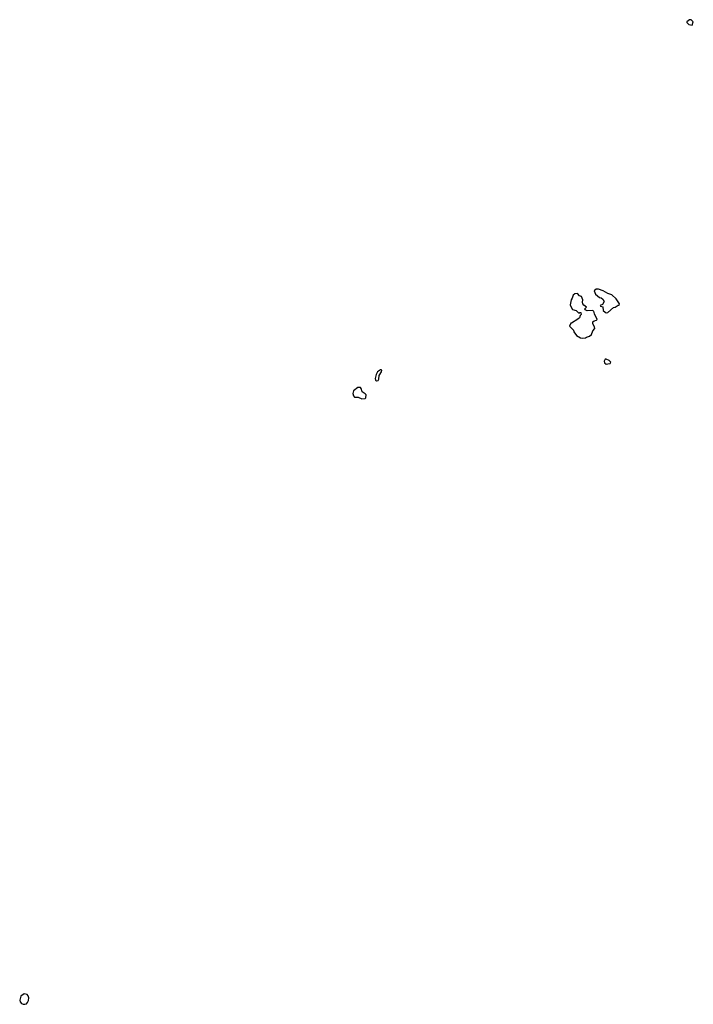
# Model space of a CAD drawing. Extents: x 1980017 to 2252640, y 74400 to 266395.
# Tile 108 of 256: x 2001751 to 2009970, y 224214 to 236220. Entities that reach past the tile are written whole.
import ezdxf

# ---------------------------------------------------------------- set-up
doc = ezdxf.new("R2010")
doc.units = 0

msp = doc.modelspace()

# ---------------------------------------------------------------- linework, layer by layer
at = {"layer": '0CON20XD'}
for points in [[(2009955, 236152), (2009970, 236195), (2009945, 236220), (2009925, 236220), (2009890, 236195), (2009890, 236185), (2009915, 236160), (2009955, 236152)], [(2008905, 232646), (2008925, 232650), (2008995, 232710), (2009017, 232713), (2009055, 232740), (2009065, 232740), (2009070, 232755), (2009028, 232815), (2008975, 232864), (2008925, 232881), (2008872, 232915), (2008815, 232936), (2008785, 232936), (2008762, 232915), (2008775, 232873), (2008824, 232834), (2008845, 232828), (2008865, 232812), (2008882, 232785), (2008863, 232747), (2008835, 232736), (2008837, 232725), (2008865, 232720), (2008872, 232675), (2008895, 232652), (2008905, 232646)], [(2008615, 232338), (2008655, 232340), (2008665, 232350), (2008705, 232360), (2008727, 232383), (2008742, 232425), (2008767, 232455), (2008764, 232475), (2008743, 232513), (2008744, 232535), (2008761, 232549), (2008790, 232555), (2008798, 232565), (2008764, 232635), (2008755, 232666), (2008735, 232676), (2008675, 232671), (2008652, 232682), (2008648, 232695), (2008668, 232715), (2008635, 232738), (2008624, 232754), (2008618, 232775), (2008623, 232805), (2008606, 232846), (2008583, 232853), (2008555, 232880), (2008525, 232877), (2008505, 232860), (2008492, 232825), (2008478, 232805), (2008468, 232745), (2008471, 232731), (2008497, 232687), (2008540, 232675), (2008575, 232640), (2008585, 232650), (2008598, 232648), (2008600, 232625), (2008590, 232615), (2008580, 232585), (2008563, 232567), (2008485, 232520), (2008475, 232520), (2008460, 232485), (2008510, 232435), (2008513, 232413), (2008545, 232370), (2008595, 232342), (2008615, 232338)], [(2008905, 232019), (2008925, 232023), (2008955, 232027), (2008964, 232045), (2008945, 232064), (2008905, 232082), (2008895, 232080), (2008881, 232055), (2008885, 232037), (2008905, 232019)], [(2006105, 231817), (2006125, 231820), (2006133, 231835), (2006138, 231882), (2006166, 231925), (2006168, 231945), (2006162, 231952), (2006155, 231952), (2006118, 231925), (2006099, 231895), (2006090, 231845), (2006093, 231825), (2006105, 231817)], [(2005927, 231597), (2005965, 231603), (2005975, 231610), (2005978, 231645), (2005965, 231660), (2005931, 231681), (2005917, 231725), (2005908, 231735), (2005878, 231735), (2005825, 231693), (2005814, 231664), (2005823, 231633), (2005835, 231617), (2005879, 231619), (2005927, 231597)], [(2001795, 224214), (2001815, 224214), (2001835, 224219), (2001848, 224235), (2001859, 224261), (2001862, 224295), (2001856, 224316), (2001842, 224332), (2001805, 224343), (2001765, 224314), (2001751, 224265), (2001756, 224246), (2001775, 224223), (2001795, 224214)]]:
    msp.add_lwpolyline(points, dxfattribs=at)

doc.saveas('drawing.dxf')
